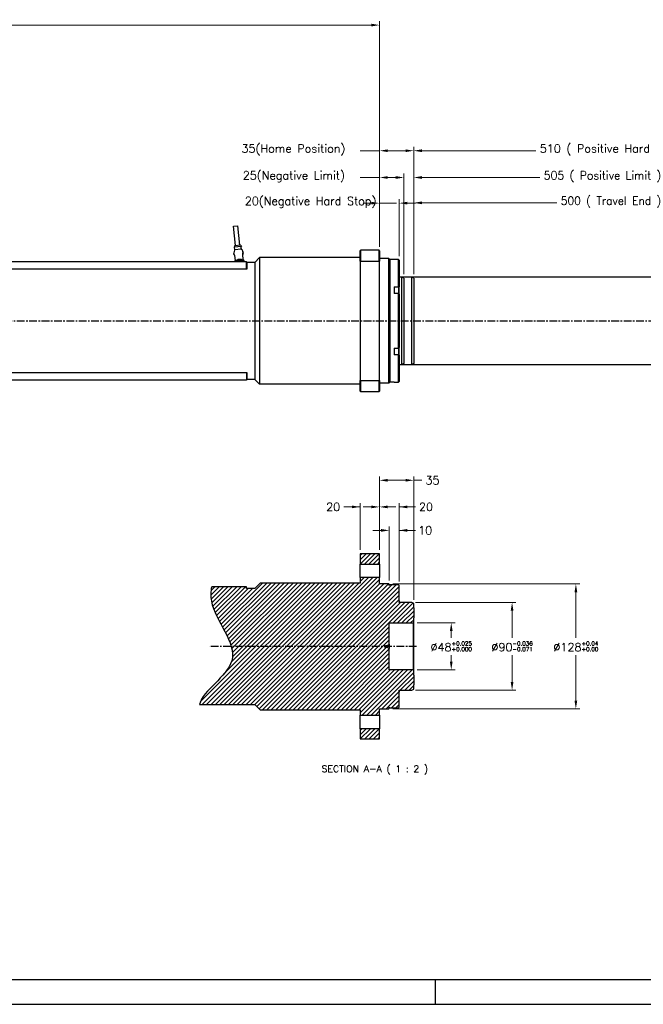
# Model space of a CAD drawing. Extents: x 0 to 2359, y -14 to 1663.
# Tile 2 of 37: x 751 to 1391, y 0 to 1010. Entities that reach past the tile are written whole.
import ezdxf

# ---------------------------------------------------------------- set-up
doc = ezdxf.new("R2010")
doc.units = 0
doc.header["$LTSCALE"] = 25.4
doc.linetypes.add('CENTER', pattern=[2, 1.25, -0.25, 0.25, -0.25])
doc.layers.get('0').update_dxf_attribs({"linetype": 'CONTINUOUS'})
doc.layers.get('Defpoints').update_dxf_attribs({"linetype": 'CONTINUOUS'})
doc.layers.add('ATA-CENTER', color=133, linetype='CENTER')
doc.layers.add('ATA-DIM', color=252, linetype='CONTINUOUS', lineweight=25)
doc.layers.add('ATA-TEXT', color=7, linetype='CONTINUOUS', lineweight=25)
doc.styles.get("Standard").update_dxf_attribs({"font": 'simplex.shx'})
doc.dimstyles.new('ata_A1', dxfattribs={"dimtxt": 4.2, "dimasz": 4.2, "dimexe": 2, "dimexo": 2, "dimgap": 2, "dimtad": 0, "dimtih": 1, "dimtoh": 1, "dimdec": 6, "dimdsep": 46, "dimtxsty": 'Standard', "dimcen": 0, "dimclrd": 252, "dimclre": 252, "dimclrt": 4, "dimadec": 6, "dimazin": 2, "dimtfac": 1, "dimtdec": 6, "dimtofl": 0, "dimtmove": 0, "dimatfit": 3, "dimfxl": 0, "dimtolj": 1, "dimtzin": 0, "dimlwd": 0, "dimlwe": 0, "dimarcsym": 0})

# ---------------------------------------------------------------- blocks, each defined once
blk = doc.blocks.new('*D14865')
at = {"layer": 'ATA-DIM', "color": 252, "lineweight": 0}
for p, q in [((1111.9, 510.4), (1103.5, 510.4)), ((1120.3, 466.3), (1120.3, 514.4)), ((1140.3, 433.8), (1140.3, 514.4)), ((1140.3, 510.4), (1157.1, 510.4)), ((1148.7, 510.4), (1157.1, 510.4))]:
    blk.add_line(p, q, dxfattribs=at)
at = {"layer": 'ATA-DIM', "color": 252}
for points in [[(1111.9, 509), (1111.9, 511.8), (1120.3, 510.4)], [(1148.7, 511.8), (1148.7, 509), (1140.3, 510.4)]]:
    blk.add_solid(points, dxfattribs=at)
at = {"layer": 'Defpoints', "color": 0}
for p in [(1120.3, 510.4), (1120.3, 462.3), (1140.3, 429.8)]:
    blk.add_point(p, dxfattribs=at)
at = {"layer": 'ATA-DIM', "color": 4, "insert": (1167.9, 510.4), "char_height": 8.4, "attachment_point": 5}
blk.add_mtext('20', dxfattribs=at)
blk = doc.blocks.new('*D14864')
at = {"layer": 'ATA-DIM', "color": 252, "lineweight": 0}
for p, q in [((1121.9, 486.3), (1113.5, 486.3)), ((1130.3, 434.8), (1130.3, 490.3)), ((1140.3, 433.8), (1140.3, 490.3)), ((1140.3, 486.3), (1157.1, 486.3)), ((1148.7, 486.3), (1157.1, 486.3))]:
    blk.add_line(p, q, dxfattribs=at)
at = {"layer": 'ATA-DIM', "color": 252}
for points in [[(1121.9, 484.9), (1121.9, 487.7), (1130.3, 486.3)], [(1148.7, 487.7), (1148.7, 484.9), (1140.3, 486.3)]]:
    blk.add_solid(points, dxfattribs=at)
at = {"layer": 'Defpoints', "color": 0}
for p in [(1130.3, 486.3), (1130.3, 430.8), (1140.3, 429.8)]:
    blk.add_point(p, dxfattribs=at)
at = {"layer": 'ATA-DIM', "color": 4, "insert": (1167.1, 486.3), "char_height": 8.4, "attachment_point": 5}
blk.add_mtext('10', dxfattribs=at)
blk = doc.blocks.new('*D14862')
at = {"layer": 'ATA-DIM', "color": 252, "lineweight": 0}
for p, q in [((1120.3, 466.3), (1120.3, 541.7)), ((1146.9, 537.7), (1128.7, 537.7)), ((1155.3, 415.1), (1155.3, 541.7)), ((1155.3, 537.7), (1163.7, 537.7))]:
    blk.add_line(p, q, dxfattribs=at)
at = {"layer": 'ATA-DIM', "color": 252}
for points in [[(1128.7, 539.1), (1128.7, 536.3), (1120.3, 537.7)], [(1146.9, 536.3), (1146.9, 539.1), (1155.3, 537.7)]]:
    blk.add_solid(points, dxfattribs=at)
at = {"layer": 'Defpoints', "color": 0}
for p in [(1120.3, 537.7), (1120.3, 462.3), (1155.3, 411.1)]:
    blk.add_point(p, dxfattribs=at)
at = {"layer": 'ATA-DIM', "color": 4, "insert": (1174.5, 537.7), "char_height": 8.4, "attachment_point": 5}
blk.add_mtext('35', dxfattribs=at)
blk = doc.blocks.new('*D14863')
at = {"layer": 'ATA-DIM', "color": 252, "lineweight": 0}
for p, q in [((1100.3, 510.4), (1083.5, 510.4)), ((1091.9, 510.4), (1083.5, 510.4)), ((1100.3, 466.3), (1100.3, 514.4)), ((1120.3, 466.3), (1120.3, 514.4)), ((1128.7, 510.4), (1137.1, 510.4))]:
    blk.add_line(p, q, dxfattribs=at)
at = {"layer": 'ATA-DIM', "color": 252}
for points in [[(1091.9, 509), (1091.9, 511.8), (1100.3, 510.4)], [(1128.7, 511.8), (1128.7, 509), (1120.3, 510.4)]]:
    blk.add_solid(points, dxfattribs=at)
at = {"layer": 'Defpoints', "color": 0}
for p in [(1120.3, 510.4), (1100.3, 462.3), (1120.3, 462.3)]:
    blk.add_point(p, dxfattribs=at)
at = {"layer": 'ATA-DIM', "color": 4, "insert": (1072.7, 510.4), "char_height": 8.4, "attachment_point": 5}
blk.add_mtext('20', dxfattribs=at)
blk = doc.blocks.new('*D14893')
at = {"layer": 'ATA-DIM', "color": 252, "lineweight": 0}
for p, q in [((1111.9, 822.1), (1103.5, 822.1)), ((1120.3, 777.3), (1120.3, 826.1)), ((1120.3, 822.1), (1137.5, 822.1)), ((1140.3, 767.6), (1140.3, 826.1)), ((1148.7, 822.1), (1157.1, 822.1))]:
    blk.add_line(p, q, dxfattribs=at)
at = {"layer": 'ATA-DIM', "color": 252}
for points in [[(1111.9, 820.7), (1111.9, 823.5), (1120.3, 822.1)], [(1148.7, 823.5), (1148.7, 820.7), (1140.3, 822.1)]]:
    blk.add_solid(points, dxfattribs=at)
at = {"layer": 'Defpoints', "color": 0}
for p in [(1140.3, 822.1), (1120.3, 773.3), (1140.3, 763.6)]:
    blk.add_point(p, dxfattribs=at)
at = {"layer": 'ATA-DIM', "color": 4, "insert": (982.1, 828.5), "char_height": 8.4, "attachment_point": 1}
blk.add_mtext('\\A1;20(Negative Hard Stop)', dxfattribs=at)
blk = doc.blocks.new('*D14892')
at = {"layer": 'ATA-DIM', "color": 252, "lineweight": 0}
for p, q in [((1120.3, 777.3), (1120.3, 852.4)), ((1145.3, 749.1), (1145.3, 852.4)), ((1120.3, 848.4), (1100.4, 848.4)), ((1128.7, 848.4), (1136.9, 848.4))]:
    blk.add_line(p, q, dxfattribs=at)
at = {"layer": 'ATA-DIM', "color": 252}
for points in [[(1128.7, 849.8), (1128.7, 847), (1120.3, 848.4)], [(1136.9, 847), (1136.9, 849.8), (1145.3, 848.4)]]:
    blk.add_solid(points, dxfattribs=at)
at = {"layer": 'Defpoints', "color": 0}
for p in [(1145.3, 848.4), (1120.3, 773.3), (1145.3, 745.1)]:
    blk.add_point(p, dxfattribs=at)
at = {"layer": 'ATA-DIM', "color": 4, "insert": (980, 854.8), "char_height": 8.4, "attachment_point": 1}
blk.add_mtext('\\A1;25(Negative Limit)', dxfattribs=at)
blk = doc.blocks.new('*D14891')
at = {"layer": 'ATA-DIM', "color": 252, "lineweight": 0}
for p, q in [((1120.3, 777.3), (1120.3, 879.9)), ((1155.3, 749.1), (1155.3, 879.9)), ((1120.3, 875.9), (1100.4, 875.9)), ((1128.7, 875.9), (1146.9, 875.9))]:
    blk.add_line(p, q, dxfattribs=at)
at = {"layer": 'ATA-DIM', "color": 252}
for points in [[(1128.7, 877.3), (1128.7, 874.5), (1120.3, 875.9)], [(1146.9, 874.5), (1146.9, 877.3), (1155.3, 875.9)]]:
    blk.add_solid(points, dxfattribs=at)
at = {"layer": 'Defpoints', "color": 0}
for p in [(1155.3, 875.9), (1120.3, 773.3), (1155.3, 745.1)]:
    blk.add_point(p, dxfattribs=at)
at = {"layer": 'ATA-DIM', "color": 4, "insert": (978.7, 882.3), "char_height": 8.4, "attachment_point": 1}
blk.add_mtext('\\A1;35(Home Position)', dxfattribs=at)
blk = doc.blocks.new('*D14896')
at = {"layer": 'ATA-DIM', "color": 252, "lineweight": 0}
for p, q in [((224.3, 927.8), (224.3, 1008.8)), ((232.7, 1004.8), (631.4, 1004.8)), ((1111.9, 1004.8), (713.2, 1004.8)), ((1120.3, 777.3), (1120.3, 1008.8))]:
    blk.add_line(p, q, dxfattribs=at)
at = {"layer": 'ATA-DIM', "color": 252}
for points in [[(232.7, 1006.2), (232.7, 1003.4), (224.3, 1004.8)], [(1111.9, 1003.4), (1111.9, 1006.2), (1120.3, 1004.8)]]:
    blk.add_solid(points, dxfattribs=at)
at = {"layer": 'Defpoints', "color": 0}
for p in [(1120.3, 1004.8), (224.3, 923.8), (1120.3, 773.3)]:
    blk.add_point(p, dxfattribs=at)
at = {"layer": 'ATA-DIM', "color": 4, "insert": (672.3, 1004.8), "char_height": 8.4, "attachment_point": 5}
blk.add_mtext('\\A1;896(T+356)', dxfattribs=at)
blk = doc.blocks.new('*D14900')
at = {"layer": 'ATA-DIM', "color": 252, "lineweight": 0}
for p, q in [((1155.3, 749.1), (1155.3, 879.9)), ((1665.3, 749.1), (1665.3, 879.9)), ((1163.7, 875.9), (1280.6, 875.9)), ((1656.9, 875.9), (1464, 875.9))]:
    blk.add_line(p, q, dxfattribs=at)
at = {"layer": 'ATA-DIM', "color": 252}
for points in [[(1163.7, 877.3), (1163.7, 874.5), (1155.3, 875.9)], [(1656.9, 874.5), (1656.9, 877.3), (1665.3, 875.9)]]:
    blk.add_solid(points, dxfattribs=at)
at = {"layer": 'Defpoints', "color": 0}
for p in [(1665.3, 875.9), (1155.3, 745.1), (1665.3, 745.1)]:
    blk.add_point(p, dxfattribs=at)
at = {"layer": 'ATA-DIM', "color": 4, "insert": (1284.6, 882.3), "char_height": 8.4, "attachment_point": 1}
blk.add_mtext('\\A1;510 ( Positive Hard Stop )', dxfattribs=at)
blk = doc.blocks.new('*D14899')
at = {"layer": 'ATA-DIM', "color": 252, "lineweight": 0}
for p, q in [((1155.3, 749.1), (1155.3, 852.4)), ((1660.3, 749.1), (1660.3, 852.4)), ((1163.7, 848.4), (1284.7, 848.4)), ((1651.9, 848.4), (1434.9, 848.4))]:
    blk.add_line(p, q, dxfattribs=at)
at = {"layer": 'ATA-DIM', "color": 252}
for points in [[(1163.7, 849.8), (1163.7, 847), (1155.3, 848.4)], [(1651.9, 847), (1651.9, 849.8), (1660.3, 848.4)]]:
    blk.add_solid(points, dxfattribs=at)
at = {"layer": 'Defpoints', "color": 0}
for p in [(1660.3, 848.4), (1155.3, 745.1), (1660.3, 745.1)]:
    blk.add_point(p, dxfattribs=at)
at = {"layer": 'ATA-DIM', "color": 4, "insert": (1288.7, 854.8), "char_height": 8.4, "attachment_point": 1}
blk.add_mtext('\\A1;505 ( Positive Limit )', dxfattribs=at)
blk = doc.blocks.new('*D14898')
at = {"layer": 'ATA-DIM', "color": 252, "lineweight": 0}
for p, q in [((1155.3, 749.1), (1155.3, 826.4)), ((1163.7, 822.4), (1302, 822.4)), ((1646.9, 822.4), (1432.6, 822.4)), ((1655.3, 749.1), (1655.3, 826.4))]:
    blk.add_line(p, q, dxfattribs=at)
at = {"layer": 'ATA-DIM', "color": 252}
for points in [[(1163.7, 823.8), (1163.7, 821), (1155.3, 822.4)], [(1646.9, 821), (1646.9, 823.8), (1655.3, 822.4)]]:
    blk.add_solid(points, dxfattribs=at)
at = {"layer": 'Defpoints', "color": 0}
for p in [(1655.3, 822.4), (1155.3, 745.1), (1655.3, 745.1)]:
    blk.add_point(p, dxfattribs=at)
at = {"layer": 'ATA-DIM', "color": 4, "insert": (1306, 828.8), "char_height": 8.4, "attachment_point": 1}
blk.add_mtext('\\A1;500 ( Travel End )', dxfattribs=at)
blk = doc.blocks.new('*D14861')
at = {"layer": 'ATA-DIM', "color": 252, "lineweight": 0}
for p, q in [((1133.8, 431.3), (1325.6, 431.3)), ((1321.6, 422.9), (1321.6, 376.2)), ((1321.6, 311.7), (1321.6, 358.4)), ((1133.8, 303.3), (1325.6, 303.3))]:
    blk.add_line(p, q, dxfattribs=at)
at = {"layer": 'ATA-DIM', "color": 252}
for points in [[(1323, 422.9), (1320.2, 422.9), (1321.6, 431.3)], [(1320.2, 311.7), (1323, 311.7), (1321.6, 303.3)]]:
    blk.add_solid(points, dxfattribs=at)
at = {"layer": 'Defpoints', "color": 0}
for p in [(1129.8, 431.3), (1129.8, 303.3), (1321.6, 303.3)]:
    blk.add_point(p, dxfattribs=at)
at = {"layer": 'ATA-DIM', "color": 4, "insert": (1321.6, 367.3), "char_height": 8.4, "attachment_point": 5}
blk.add_mtext('%%C128{\\H0.5x;\\S+0.04^ +0.00;}', dxfattribs=at)
blk = doc.blocks.new('*D14860')
at = {"layer": 'ATA-DIM', "color": 252, "lineweight": 0}
for p, q in [((1157.3, 412.3), (1260.2, 412.3)), ((1256.2, 403.9), (1256.2, 376.2)), ((1256.2, 330.7), (1256.2, 358.4)), ((1157.3, 322.3), (1260.2, 322.3))]:
    blk.add_line(p, q, dxfattribs=at)
at = {"layer": 'ATA-DIM', "color": 252}
for points in [[(1257.6, 403.9), (1254.8, 403.9), (1256.2, 412.3)], [(1254.8, 330.7), (1257.6, 330.7), (1256.2, 322.3)]]:
    blk.add_solid(points, dxfattribs=at)
at = {"layer": 'Defpoints', "color": 0}
for p in [(1153.3, 412.3), (1153.3, 322.3), (1256.2, 322.3)]:
    blk.add_point(p, dxfattribs=at)
at = {"layer": 'ATA-DIM', "color": 4, "insert": (1256.2, 367.3), "char_height": 8.4, "attachment_point": 5}
blk.add_mtext('%%C90{\\H0.5x;\\S-0.036^ -0.071;}', dxfattribs=at)
blk = doc.blocks.new('*D14859')
at = {"layer": 'ATA-DIM', "color": 252, "lineweight": 0}
for p, q in [((1158.8, 391.3), (1197.8, 391.3)), ((1193.8, 382.9), (1193.8, 376.2)), ((1193.8, 351.7), (1193.8, 358.4)), ((1158.8, 343.3), (1197.8, 343.3))]:
    blk.add_line(p, q, dxfattribs=at)
at = {"layer": 'ATA-DIM', "color": 252}
for points in [[(1195.2, 382.9), (1192.4, 382.9), (1193.8, 391.3)], [(1192.4, 351.7), (1195.2, 351.7), (1193.8, 343.3)]]:
    blk.add_solid(points, dxfattribs=at)
at = {"layer": 'Defpoints', "color": 0}
for p in [(1154.8, 391.3), (1154.8, 343.3), (1193.8, 343.3)]:
    blk.add_point(p, dxfattribs=at)
at = {"layer": 'ATA-DIM', "color": 4, "insert": (1193.8, 367.3), "char_height": 8.4, "attachment_point": 5}
blk.add_mtext('%%C48{\\H0.5x;\\S+0.025^ +0.000;}', dxfattribs=at)
blk = doc.blocks.new('ata-Border-A1-002')
blk.add_line((834, 9), (7, 9))
at = {"color": 253, "ltscale": 0.5}
for p, q in [((420.5, 9), (420.5, 0)), ((0, 0), (841, 0))]:
    blk.add_line(p, q, dxfattribs=at)

msp = doc.modelspace()

# ---------------------------------------------------------------- hatches: boundary and pattern name
h = msp.add_hatch()
h.set_pattern_fill('ANSI31', color=8)
h.set_pattern_definition([(45, (-13974.2038, -22732.0013), (-2.24506403, 2.24506403), [])])
h.paths.add_polyline_path([(1155.2953176, 396.7413504), (1155.2953176, 406.8473504), (1155.2953176, 411.1396499), (1153.2953176, 412.2943504), (1140.2953176, 412.2943504), (1140.2953176, 412.4943504), (1140.2953176, 413.2947294), (1140.2953176, 414.0443504), (1140.2953176, 429.7943504), (1139.7953176, 430.2943504), (1130.7953176, 430.2943504), (1130.2953176, 429.7943504), (1130.2953176, 430.7943504), (1129.7953176, 431.2943504), (1120.2953176, 431.2943504), (1120.2953176, 437.7943504), (1100.2953176, 437.7943504), (1100.2953176, 432.2943504), (997.7953176, 432.2943504), (992.2953176, 426.7943504), (983.815349, 426.7943504), (983.815349, 428.4192504), (948.1115056, 428.4192504), (947.9146037, 427.4492668), (947.741572, 426.4772305), (947.5928567, 425.503103), (947.4689042, 424.526846), (947.3701608, 423.548421), (947.297073, 422.5677898), (947.250087, 421.5849139), (947.2296491, 420.5997549), (947.2362058, 419.6122745), (947.2702033, 418.6224342), (947.3320881, 417.6301957), (947.4223064, 416.6355206), (947.5413046, 415.6383705), (947.689529, 414.6387071), (947.8674249, 413.636492), (948.0750084, 412.6317278), (948.3112152, 411.6245196), (948.5748137, 410.6149888), (948.8645724, 409.6032564), (949.1792597, 408.5894435), (949.517644, 407.5736714), (950.2605772, 405.536734), (950.6626629, 404.515811), (951.5219148, 402.4696622), (952.4463966, 400.418584), (953.4262556, 398.3635457), (954.4516392, 396.3055165), (955.5126947, 394.2454656), (956.5995694, 392.1843623), (961.0082068, 383.9488094), (962.0763874, 381.8969823), (963.1112712, 379.8499183), (964.1030054, 377.8085865), (965.0417374, 375.773956), (965.9176145, 373.7469963), (966.7207841, 371.7286764), (967.4413935, 369.7199657), (967.7676591, 368.7195166), (968.0695899, 367.7218333), (968.1883489, 367.2943504), (1125.694457, 367.2943504), (1126.2953176, 368.2943504), (1128.1302541, 368.2943504), (1130.2953176, 369.5443504), (1130.2953176, 391.2943504), (1154.7953176, 391.2943504), (1155.2953176, 391.7943504)])
h.paths.add_polyline_path([(1155.2953176, 327.7413504), (1155.2953176, 337.8473504), (1155.2953176, 342.7943504), (1154.7953176, 343.2943504), (1130.2953176, 343.2943504), (1130.2953176, 365.0443504), (1128.1302541, 366.2943504), (1126.2953176, 366.2943504), (1125.694457, 367.2943504), (968.1883489, 367.2943504), (968.3459543, 366.7270369), (968.5955207, 365.7352485), (968.8170575, 364.7465894), (969.0093332, 363.7611806), (969.1711162, 362.7791433), (969.3011748, 361.8005987), (969.3982776, 360.8256679), (969.4611928, 359.8544721), (969.4886889, 358.8871324), (969.4795344, 357.92377), (969.4324977, 356.9645061), (969.3463471, 356.0094618), (969.2198511, 355.0587581), (969.0517781, 354.1125164), (968.8408965, 353.1708578), (968.5859761, 352.2339033), (968.2865233, 351.3017204), (967.9440131, 350.3742335), (967.5602451, 349.4513433), (967.1370191, 348.5329508), (966.6761351, 347.6189565), (966.1793927, 346.7092613), (965.6485919, 345.803766), (965.0855323, 344.9023714), (964.4920139, 344.0049782), (963.8698364, 343.1114871), (963.2207995, 342.221799), (962.5467032, 341.3358146), (961.1305314, 339.5745601), (959.6357194, 337.8269297), (958.0766655, 336.0921297), (956.4677683, 334.3693662), (954.8234262, 332.6578453), (948.1795776, 325.9083121), (946.5739877, 324.2410972), (945.0193435, 322.580362), (943.5300434, 320.9253127), (942.1204861, 319.2751554), (941.4501104, 318.4516632), (940.8050698, 317.6290964), (940.1871641, 316.8073556), (939.5981931, 315.9863417), (939.0399566, 315.1659555), (938.5142544, 314.3460976), (938.0228862, 313.526669), (937.567652, 312.7075703), (937.1503516, 311.8887023), (936.7727846, 311.0699658), (936.436751, 310.2512617), (936.1440505, 309.4324905), (935.8964829, 308.6135532), (935.6958481, 307.7943504), (992.2953176, 307.7943504), (997.7953176, 302.2943504), (1100.2953176, 302.2943504), (1100.2953176, 296.7943504), (1120.2953176, 296.7943504), (1120.2953176, 303.2943504), (1129.7953176, 303.2943504), (1130.2953176, 303.7943504), (1130.2953176, 304.7943504), (1130.7953176, 304.2943504), (1139.7953176, 304.2943504), (1140.2953176, 304.7943504), (1140.2953176, 320.5443504), (1140.2953176, 321.2939714), (1140.2953176, 322.0943504), (1140.2953176, 322.2943504), (1153.2953176, 322.2943504), (1155.2953176, 323.4490509)])
h.paths.add_polyline_path([(1120.2953176, 272.2943504), (1120.2953176, 282.7943504), (1100.2953176, 282.7943504), (1100.2953176, 272.2943504)])
h.paths.add_polyline_path([(1120.2953176, 451.7943504), (1120.2953176, 462.2943504), (1100.2953176, 462.2943504), (1100.2953176, 451.7943504)])
h.paths.add_polyline_path([(1168.9522748, 374.2943504), (1218.6802748, 374.2943504), (1218.6802748, 360.2943504), (1168.9522748, 360.2943504)], flags=9)
h.paths.add_polyline_path([(1295.3899509, 374.2943504), (1347.7219509, 374.2943504), (1347.7219509, 360.2943504), (1295.3899509, 360.2943504)], flags=9)
h.paths.add_polyline_path([(1231.4481763, 374.2943504), (1280.9241763, 374.2943504), (1280.9241763, 360.2943504), (1231.4481763, 360.2943504)], flags=9)
h.paths.add_polyline_path([(1165.5953176, 544.0078343), (1183.4033176, 544.0078343), (1183.4033176, 531.4078343), (1165.5953176, 531.4078343)], flags=9)
h.paths.add_polyline_path([(1158.9953176, 516.7260528), (1176.8033176, 516.7260528), (1176.8033176, 504.1260528), (1158.9953176, 504.1260528)], flags=9)
h.paths.add_polyline_path([(1158.9953176, 492.5943524), (1175.2073176, 492.5943524), (1175.2073176, 479.9943524), (1158.9953176, 479.9943524)], flags=9)
h.paths.add_polyline_path([(1168.9522748, 374.2943504), (1218.6802748, 374.2943504), (1218.6802748, 360.2943504), (1168.9522748, 360.2943504)], flags=9)
h.paths.add_polyline_path([(1295.3899509, 374.2943504), (1347.7219509, 374.2943504), (1347.7219509, 360.2943504), (1295.3899509, 360.2943504)], flags=9)
h.paths.add_polyline_path([(1231.4481763, 374.2943504), (1280.9241763, 374.2943504), (1280.9241763, 360.2943504), (1231.4481763, 360.2943504)], flags=9)

# ---------------------------------------------------------------- linework, layer by layer
for p, q in [((970.3638883, 798.3893897), (974.838449, 798.8672042)), ((972.487508, 778.5024533), (970.3638883, 798.3893897)), ((976.9620687, 778.9802678), (974.838449, 798.8672042)), ((971.3937265, 778.3856543), (971.0558246, 776.8410435)), ((978.0558502, 779.0970669), (971.3937265, 778.3856543)), ((978.0558502, 779.0970669), (978.7122951, 777.6586371)), ((970.8842167, 769.9719961), (970.8489236, 770.302503)), ((971.471989, 773.9311361), (970.8982937, 771.2484037)), ((978.7122951, 777.6586371), (971.0558246, 776.8410435)), ((971.5478409, 768.4663345), (972.0915292, 763.3748891)), ((971.8290686, 774.3088323), (971.552998, 776.894134)), ((978.7164024, 774.8431568), (971.6463309, 774.0881816)), ((978.4911923, 775.0202449), (978.2151217, 777.6055466)), ((978.919975, 774.7264668), (980.0472238, 772.2253691)), ((980.5434771, 764.2774274), (979.9997889, 769.3688729)), ((980.3305115, 770.9807155), (980.2952184, 771.3112223)), ((1100.2953176, 773.3015976), (1100.7953176, 773.8015976)), ((1100.2953176, 762.5082149), (1100.2953176, 773.3015976)), ((1119.7953176, 773.8015976), (1100.7953176, 773.8015976)), ((1100.7953176, 773.8015976), (1100.7953176, 762.6917434)), ((1119.7953176, 762.6917434), (1119.7953176, 773.8015976)), ((1120.2953176, 773.3015976), (1119.7953176, 773.8015976)), ((1120.2953176, 773.3015976), (1120.2953176, 762.5082149)), ((413.7953176, 762.3015976), (983.7953176, 762.3015976)), ((972.7953176, 763.3015976), (972.7953176, 762.9015976)), ((972.8953176, 762.9015976), (972.7953176, 762.9015976)), ((972.7953176, 762.9015976), (972.7953176, 762.3015976)), ((973.4953176, 763.4015976), (972.8953176, 763.4015976)), ((972.8953176, 762.9015976), (972.9953176, 762.9015976)), ((972.9853176, 762.5398916), (972.9953176, 762.5398916)), ((972.9853176, 762.4864879), (972.9853176, 762.5398916)), ((972.9853176, 762.4864879), (972.9953176, 762.4864879)), ((972.9853176, 762.4213539), (972.9853176, 762.4864879)), ((972.9853176, 762.4213539), (972.9953176, 762.4213539)), ((972.9853176, 762.4015976), (972.9853176, 762.4213539)), ((972.9853176, 762.4015976), (972.9853176, 762.3015976)), ((972.9953176, 762.4015976), (972.9853176, 762.4015976)), ((972.9953176, 762.3015976), (972.9953176, 762.9015976)), ((973.0053176, 762.3015976), (973.0053176, 762.8915976)), ((980.0953176, 763.4015976), (973.4953176, 763.4015976)), ((973.5053176, 763.3915976), (980.0853176, 763.3915976)), ((980.6953176, 763.4015976), (980.0953176, 763.4015976)), ((980.5853176, 762.8915976), (980.5853176, 762.3015976)), ((980.5953176, 762.9015976), (980.5953176, 762.3015976)), ((980.6953176, 762.9015976), (980.5953176, 762.9015976)), ((980.6953176, 762.9015976), (980.7953176, 762.9015976)), ((980.7953176, 762.9015976), (980.7953176, 763.3015976)), ((980.7953176, 762.3015976), (980.7953176, 762.9015976)), ((981.2573081, 762.3015976), (981.206887, 762.7737729)), ((983.7953176, 754.3015976), (983.7953176, 762.3015976)), ((983.7953176, 760.8015976), (984.2953176, 761.3015976)), ((984.2953176, 761.3015976), (984.2953176, 754.3015976)), ((992.2953176, 761.3015976), (984.2953176, 761.3015976)), ((992.2953176, 761.3015976), (997.2953176, 766.3015976)), ((992.2953176, 761.3015976), (992.2953176, 641.3015976)), ((997.2953176, 766.3015976), (997.2953176, 636.3015976)), ((1100.2953176, 766.3015976), (997.2953176, 766.3015976)), ((1100.2953176, 762.5082149), (1100.2953176, 640.0949803)), ((1100.7953176, 639.9114518), (1100.7953176, 762.6917434)), ((1100.7953176, 762.6917434), (1119.7953176, 762.6917434)), ((1119.7953176, 762.6917434), (1119.7953176, 639.9114518)), ((1129.7953176, 765.3015976), (1120.2953176, 765.3015976)), ((1120.2953176, 640.0949803), (1120.2953176, 762.5082149)), ((1129.7953176, 637.3015976), (1129.7953176, 765.3015976)), ((1130.2953176, 764.8015976), (1129.7953176, 765.3015976)), ((1130.2953176, 764.8015976), (1130.2953176, 637.8015976)), ((1130.2953176, 763.8015976), (1130.7953176, 764.3015976)), ((1130.7953176, 764.3015976), (1130.7953176, 638.3015976)), ((1135.2953176, 764.3015976), (1130.7953176, 764.3015976)), ((1135.2953176, 764.3015976), (1135.2953176, 764.1744852)), ((1139.7953176, 764.1744852), (1135.2953176, 764.1744852)), ((1139.7953176, 736.202143), (1139.7953176, 764.1744852)), ((1140.2953176, 763.6393871), (1140.2953176, 736.3676066)), ((983.7953176, 754.3015976), (413.7953176, 754.3015976)), ((984.2953176, 754.3015976), (983.7953176, 754.3015976)), ((1153.2953176, 746.3015976), (1140.2953176, 746.3015976)), ((1153.2953176, 656.3015976), (1153.2953176, 746.3015976)), ((1155.2953176, 745.146897), (1153.2953176, 746.3015976)), ((1155.2953176, 745.146897), (1155.2953176, 657.4562981)), ((1135.2953176, 736.202143), (1139.7953176, 736.202143)), ((1135.2953176, 736.202143), (1135.2953176, 729.2739398)), ((1139.7953176, 729.2739398), (1135.2953176, 729.2739398)), ((1139.7953176, 736.202143), (1139.7953176, 734.0156992)), ((1139.7953176, 734.0156992), (1139.7953176, 729.2739398)), ((1139.7953176, 673.3292554), (1139.7953176, 729.2739398)), ((1140.2953176, 734.4487119), (1140.2953176, 736.3676066)), ((1140.2953176, 728.573378), (1140.2953176, 734.4487119)), ((1140.2953176, 728.573378), (1140.2953176, 674.0298171)), ((1135.2953176, 673.3292554), (1139.7953176, 673.3292554)), ((1135.2953176, 673.3292554), (1135.2953176, 666.4010521)), ((1139.7953176, 673.3292554), (1139.7953176, 668.587496)), ((1139.7953176, 668.587496), (1139.7953176, 666.4010521)), ((1140.2953176, 668.1544832), (1140.2953176, 674.0298171)), ((1140.2953176, 666.2355885), (1140.2953176, 668.1544832)), ((1139.7953176, 666.4010521), (1135.2953176, 666.4010521)), ((1139.7953176, 638.4287099), (1139.7953176, 666.4010521)), ((1140.2953176, 666.2355885), (1140.2953176, 638.9638081)), ((1155.2953176, 657.4562981), (1153.2953176, 656.3015976)), ((413.7953176, 648.3015976), (983.7953176, 648.3015976)), ((983.7953176, 648.3015976), (983.7953176, 640.3015976)), ((983.7953176, 648.3015976), (984.2953176, 648.3015976)), ((984.2953176, 648.3015976), (984.2953176, 641.3015976)), ((1153.2953176, 656.3015976), (1140.2953176, 656.3015976)), ((983.7953176, 640.3015976), (413.7953176, 640.3015976)), ((983.7953176, 641.8015976), (984.2953176, 641.3015976)), ((992.2953176, 641.3015976), (984.2953176, 641.3015976)), ((992.2953176, 641.3015976), (997.2953176, 636.3015976)), ((1100.2953176, 629.3015976), (1100.2953176, 640.0949803)), ((1119.7953176, 639.9114518), (1100.7953176, 639.9114518)), ((1100.7953176, 639.9114518), (1100.7953176, 628.8015976)), ((1119.7953176, 628.8015976), (1119.7953176, 639.9114518)), ((1120.2953176, 640.0949803), (1120.2953176, 629.3015976)), ((1129.7953176, 637.3015976), (1120.2953176, 637.3015976)), ((1130.2953176, 637.8015976), (1129.7953176, 637.3015976)), ((1130.2953176, 638.8015976), (1130.7953176, 638.3015976)), ((1135.2953176, 638.3015976), (1130.7953176, 638.3015976)), ((1135.2953176, 638.4287099), (1139.7953176, 638.4287099)), ((1135.2953176, 638.4287099), (1135.2953176, 638.3015976)), ((1100.2953176, 636.3015976), (997.2953176, 636.3015976)), ((1100.2953176, 629.3015976), (1100.7953176, 628.8015976)), ((1100.7953176, 628.8015976), (1119.7953176, 628.8015976)), ((1119.7953176, 628.8015976), (1120.2953176, 629.3015976)), ((1100.2953176, 462.2943504), (1100.2953176, 451.7943504)), ((1120.2953176, 462.2943504), (1100.2953176, 462.2943504)), ((1120.2953176, 451.7943504), (1120.2953176, 462.2943504)), ((1100.2953176, 437.7943504), (1100.2953176, 451.7943504)), ((1100.2953176, 451.7943504), (1120.2953176, 451.7943504)), ((1120.2953176, 451.7943504), (1120.2953176, 437.7943504)), ((1100.2953176, 437.7943504), (1100.2953176, 432.2943504)), ((1120.2953176, 437.7943504), (1100.2953176, 437.7943504)), ((1120.2953176, 431.2943504), (1120.2953176, 437.7943504)), ((983.815349, 428.4192504), (948.1115056, 428.4192504)), ((983.815349, 426.7943504), (983.815349, 428.4192504)), ((992.2953176, 426.7943504), (983.815349, 426.7943504)), ((997.7953176, 432.2943504), (992.2953176, 426.7943504)), ((1100.2953176, 432.2943504), (997.7953176, 432.2943504)), ((1129.7953176, 431.2943504), (1120.2953176, 431.2943504)), ((1130.2953176, 430.7943504), (1129.7953176, 431.2943504)), ((1130.2953176, 429.7943504), (1130.2953176, 430.7943504)), ((1130.7953176, 430.2943504), (1130.2953176, 429.7943504)), ((1139.7953176, 430.2943504), (1130.7953176, 430.2943504)), ((1140.2953176, 429.7943504), (1139.7953176, 430.2943504)), ((1140.2953176, 414.0443504), (1140.2953176, 429.7943504)), ((1140.2953176, 414.0443504), (1140.2953176, 413.2947294)), ((1140.2953176, 412.4943504), (1140.2953176, 413.2947294)), ((1140.2953176, 412.2943504), (1140.2953176, 412.4943504)), ((1153.2953176, 412.2943504), (1140.2953176, 412.2943504)), ((1155.2953176, 411.1396499), (1153.2953176, 412.2943504)), ((1155.2953176, 406.8473504), (1155.2953176, 411.1396499)), ((1155.2953176, 406.8473504), (1155.2953176, 396.7413504)), ((1155.2953176, 391.7943504), (1155.2953176, 396.7413504)), ((1130.2953176, 391.2943504), (1154.7953176, 391.2943504)), ((1130.2953176, 369.5443504), (1130.2953176, 391.2943504)), ((1154.7953176, 391.2943504), (1155.2953176, 391.7943504)), ((1154.7953176, 391.2943504), (1154.7953176, 343.2943504)), ((1155.2953176, 342.7943504), (1155.2953176, 391.7943504)), ((1125.694457, 367.2943504), (1126.2953176, 368.2943504)), ((1126.2953176, 366.2943504), (1125.694457, 367.2943504)), ((1126.2953176, 366.2943504), (1126.2953176, 368.2943504)), ((1126.2953176, 368.2943504), (1128.1302541, 368.2943504)), ((1128.1302541, 366.2943504), (1126.2953176, 366.2943504)), ((1128.1302541, 368.2943504), (1130.2953176, 369.5443504)), ((1128.1302541, 366.2943504), (1128.1302541, 368.2943504)), ((1130.2953176, 365.0443504), (1128.1302541, 366.2943504)), ((1130.2953176, 369.5443504), (1130.2953176, 365.0443504)), ((1130.2953176, 343.2943504), (1130.2953176, 365.0443504)), ((1154.7953176, 343.2943504), (1130.2953176, 343.2943504)), ((1155.2953176, 342.7943504), (1154.7953176, 343.2943504)), ((1155.2953176, 337.8473504), (1155.2953176, 342.7943504)), ((1155.2953176, 337.8473504), (1155.2953176, 327.7413504)), ((1153.2953176, 322.2943504), (1155.2953176, 323.4490509)), ((1155.2953176, 323.4490509), (1155.2953176, 327.7413504)), ((1140.2953176, 322.0943504), (1140.2953176, 322.2943504)), ((1140.2953176, 322.2943504), (1153.2953176, 322.2943504)), ((1140.2953176, 321.2939714), (1140.2953176, 322.0943504)), ((1140.2953176, 321.2939714), (1140.2953176, 320.5443504)), ((1140.2953176, 304.7943504), (1140.2953176, 320.5443504)), ((935.6958481, 307.7943504), (992.2953176, 307.7943504)), ((992.2953176, 307.7943504), (997.7953176, 302.2943504)), ((1120.2953176, 303.2943504), (1129.7953176, 303.2943504)), ((1120.2953176, 296.7943504), (1120.2953176, 303.2943504)), ((1129.7953176, 303.2943504), (1130.2953176, 303.7943504)), ((1130.2953176, 304.7943504), (1130.7953176, 304.2943504)), ((1130.2953176, 303.7943504), (1130.2953176, 304.7943504)), ((1130.7953176, 304.2943504), (1139.7953176, 304.2943504)), ((1139.7953176, 304.2943504), (1140.2953176, 304.7943504)), ((997.7953176, 302.2943504), (1100.2953176, 302.2943504)), ((1100.2953176, 302.2943504), (1100.2953176, 296.7943504)), ((1100.2953176, 282.7943504), (1100.2953176, 296.7943504)), ((1100.2953176, 296.7943504), (1120.2953176, 296.7943504)), ((1120.2953176, 296.7943504), (1120.2953176, 282.7943504)), ((1100.2953176, 282.7943504), (1100.2953176, 272.2943504)), ((1120.2953176, 282.7943504), (1100.2953176, 282.7943504)), ((1120.2953176, 272.2943504), (1120.2953176, 282.7943504)), ((1100.2953176, 272.2943504), (1120.2953176, 272.2943504))]:
    msp.add_line(p, q)
at = {"color": 251}
for p, q in [((1143.2953176, 656.3015976), (1143.2953176, 746.3015976)), ((1145.2953176, 745.146897), (1143.2953176, 746.3015976)), ((1145.2953176, 745.146897), (1145.2953176, 657.4562981)), ((1145.2953176, 657.4562981), (1143.2953176, 656.3015976))]:
    msp.add_line(p, q, dxfattribs=at)
for centre, radius, start, end in [((973.8319641, 770.6210459), 3, 167.9292559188, 186.0952124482), ((971.667567, 773.8893123), 0.2, 96.0952124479, 167.92925592), ((971.6301992, 774.2875961), 0.2, 276.0952124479, 6.0952124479), ((978.6900616, 775.0414811), 0.2, 186.0952124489, 276.0952124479), ((978.7376386, 774.6442875), 0.2, 24.2611689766, 96.0952124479), ((977.312178, 770.9926794), 3, 6.0952124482, 24.2611689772), ((976.7953176, 759.3515976), 5, 143.1301023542, 143.842991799), ((972.8953176, 763.3015976), 0.1, 90, 180), ((973.4953176, 762.9015976), 0.5, 90, 180), ((973.5053176, 762.8915976), 0.5, 90, 180), ((976.7953176, 759.3515976), 5, 54.0959314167, 125.9040685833), ((976.7953176, 759.3515976), 4.7, 59.5082382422, 120.4917617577), ((976.7953176, 759.3515976), 4.1, 81.0427839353, 98.9572160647), ((980.0853176, 762.8915976), 0.5, 0, 90), ((980.0953176, 762.9015976), 0.5, 0, 90), ((980.6953176, 763.3015976), 0.1, 0, 90), ((976.7953176, 759.3515976), 5, 36.157008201, 36.8698976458)]:
    msp.add_arc(centre, radius, start, end)
for points in [[(970.8833703, 769.9719065), (970.8833547, 769.9718603), (970.8833508, 769.971801), (970.8833585, 769.9717288)], [(971.1647242, 769.5499738), (971.212119, 769.4767303), (971.2639606, 769.3891614), (971.3141623, 769.2850533)], [(971.3568971, 769.1897109), (971.3328419, 769.2452046), (971.308396, 769.2971001), (971.284236, 769.34489)], [(971.3568971, 769.1897109), (971.3327314, 769.2454595), (971.3084365, 769.2970112), (971.2843738, 769.3446241)], [(971.5317232, 768.5866734), (971.538119, 768.5468251), (971.5435354, 768.5066537), (971.5478409, 768.4663345)], [(980.0208877, 770.0478195), (979.9933811, 769.8797652), (979.979601, 769.6861266), (979.9901322, 769.4899017)], [(980.1703826, 770.5818231), (980.22078, 770.7051809), (980.2667921, 770.7837984), (980.2897119, 770.8257492)], [(980.3313577, 770.9808066), (980.3313827, 770.9807647), (980.3313991, 770.9807076), (980.3314067, 770.9806354)], [(980.559383, 764.1580529), (980.5530913, 764.197574), (980.5477492, 764.237421), (980.5434771, 764.2774274)], [(980.9406771, 763.1729573), (980.8779524, 763.2677558), (980.8056827, 763.3882917), (980.7397069, 763.5391262)], [(981.2065047, 762.7737321), (981.2065232, 762.77378), (981.2065222, 762.7738513), (981.2065017, 762.7739458)], [(1100.2953176, 762.5082149), (1100.4619681, 762.5694768), (1100.6286356, 762.630653), (1100.7953176, 762.6917434)], [(1119.7953176, 762.6917434), (1119.9619996, 762.630653), (1120.1286671, 762.5694768), (1120.2953176, 762.5082149)], [(1139.7953176, 764.1744852), (1139.9622414, 763.9966042), (1140.1289125, 763.8182375), (1140.2953176, 763.6393871)], [(1139.7953176, 736.202143), (1139.9622414, 736.2577627), (1140.1289125, 736.3129208), (1140.2953176, 736.3676066)], [(1140.2953176, 728.573378), (1140.1289125, 728.8069142), (1139.9622414, 729.040439), (1139.7953176, 729.2739398)], [(1139.7953176, 673.3292554), (1139.9622414, 673.5627561), (1140.1289125, 673.7962809), (1140.2953176, 674.0298171)], [(1140.2953176, 666.2355885), (1140.1289125, 666.2902743), (1139.9622414, 666.3454324), (1139.7953176, 666.4010521)], [(1100.2953176, 640.0949803), (1100.4619681, 640.0337183), (1100.6286356, 639.9725421), (1100.7953176, 639.9114518)], [(1120.2953176, 640.0949803), (1120.1286671, 640.0337183), (1119.9619996, 639.9725421), (1119.7953176, 639.9114518)], [(1139.7953176, 638.4287099), (1139.9622414, 638.6065909), (1140.1289125, 638.7849577), (1140.2953176, 638.9638081)]]:
    msp.add_open_spline(points, degree=3)
for points, knots in [([(970.9568192, 769.8291395), (970.9466828, 769.8408659), (970.9380164, 769.851216), (970.9259904, 769.8668477), (970.9222337, 769.871705), (970.9130469, 769.8858242), (970.9088027, 769.8924085), (970.8996474, 769.9110305), (970.8955288, 769.9205464), (970.8880696, 769.9435127), (970.8848935, 769.9574942), (970.8833585, 769.9717288)], [0, 0, 0, 0, 0.022971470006, 0.022971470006, 0.034367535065, 0.034367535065, 0.040556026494, 0.040556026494, 0.044492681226, 0.044492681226, 0.048992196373, 0.048992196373, 0.048992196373, 0.048992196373]), ([(970.9568192, 769.8291395), (970.9554936, 769.8306731), (970.9225036, 769.8690295), (970.927082, 769.8704907), (970.9601613, 769.8316892)], [0.42248596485, 0.42248596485, 0.42248596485, 0.42248596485, 0.42857142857, 0.58042167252, 0.58042167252, 0.58042167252, 0.58042167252]), ([(971.1647242, 769.5499738), (971.0942333, 769.6589096), (971.0337456, 769.7396196), (970.9805393, 769.8072908), (970.968739, 769.8216277), (970.9601613, 769.8316892)], [0, 0, 0, 0, 0.070625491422, 0.070625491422, 0.096970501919, 0.096970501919, 0.096970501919, 0.096970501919]), ([(971.5317232, 768.5866734), (971.513603, 768.6995701), (971.4874079, 768.8104736), (971.4249849, 769.0206111), (971.3875716, 769.1214094), (971.3374975, 769.2355786), (971.3258502, 769.260815), (971.3141623, 769.2850533)], [0, 0, 0, 0, 0.034494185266, 0.034494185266, 0.070853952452, 0.070853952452, 0.081689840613, 0.081689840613, 0.081689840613, 0.081689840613]), ([(979.9893409, 769.773676), (979.9830112, 769.6590138), (979.9846422, 769.5360537), (979.9966719, 769.3994151), (979.9981592, 769.3841346), (979.9997889, 769.3688729)], [0, 0, 0, 0, 0.036577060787, 0.036577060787, 0.041181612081, 0.041181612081, 0.041181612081, 0.041181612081]), ([(980.0208977, 770.0478765), (980.0097022, 769.9794858), (980.0007327, 769.9064686), (979.9862853, 769.7226536), (979.9838801, 769.606396), (979.9901322, 769.4899017)], [0.021823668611, 0.021823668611, 0.021823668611, 0.021823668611, 0.046355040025, 0.046355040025, 0.081549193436, 0.081549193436, 0.081549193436, 0.081549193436]), ([(979.9893409, 769.773676), (979.9923544, 769.8282649), (980.0026131, 769.9424605), (980.0214608, 770.0541663), (980.0328125, 770.1119055), (980.0336779, 770.116258)], [0.075641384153, 0.075641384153, 0.075641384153, 0.075641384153, 0.107142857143, 0.142857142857, 0.145784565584, 0.145784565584, 0.145784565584, 0.145784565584]), ([(980.1703826, 770.5818231), (980.1506752, 770.5335854), (980.1298554, 770.4774152), (980.0826358, 770.3288433), (980.0560776, 770.2289181), (980.0336779, 770.116258)], [0, 0, 0, 0, 0.032685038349, 0.032685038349, 0.075239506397, 0.075239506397, 0.075239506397, 0.075239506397]), ([(980.236816, 770.7273829), (980.2253263, 770.7023488), (980.2125316, 770.6735084), (980.1821662, 770.6021276), (980.1639601, 770.5579373), (980.145444, 770.5089769)], [0.044628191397, 0.044628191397, 0.044628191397, 0.044628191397, 0.068505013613, 0.068505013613, 0.09699652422, 0.09699652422, 0.09699652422, 0.09699652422]), ([(980.2363827, 770.7265288), (980.2202994, 770.6914482), (980.1914386, 770.6255148), (980.1577922, 770.541628), (980.145444, 770.5089769)], [0.65581319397, 0.65581319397, 0.65581319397, 0.65581319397, 0.714285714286, 0.747278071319, 0.747278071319, 0.747278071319, 0.747278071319]), ([(980.3314067, 770.9806354), (980.3323479, 770.9717347), (980.3326594, 770.9628475), (980.3322168, 770.9465522), (980.3315531, 770.9390173), (980.3291488, 770.9214808), (980.3270175, 770.9122514), (980.3235562, 770.8996166), (980.3221093, 770.8951838), (980.3189499, 770.8860641), (980.3173932, 770.8821488), (980.3128151, 770.8710201), (980.3103155, 770.8657355), (980.3024509, 770.8494752), (980.2965181, 770.8382069), (980.2897119, 770.8257492)], [0, 0, 0, 0, 0.002812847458, 0.002812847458, 0.005364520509, 0.005364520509, 0.009288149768, 0.009288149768, 0.012472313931, 0.012472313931, 0.017212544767, 0.017212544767, 0.027993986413, 0.027993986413, 0.04903223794, 0.04903223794, 0.04903223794, 0.04903223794]), ([(971.9723765, 762.3015976), (971.9753529, 762.3105593), (971.9783273, 762.3196939), (972.0082158, 762.4134309), (972.035014, 762.5139475), (972.0575839, 762.6274028)], [0.028080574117, 0.028080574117, 0.028080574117, 0.028080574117, 0.032805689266, 0.032805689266, 0.075664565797, 0.075664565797, 0.075664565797, 0.075664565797]), ([(972.1018178, 762.9735943), (972.0988483, 762.9179647), (972.0941001, 762.8634359), (972.0877283, 762.8105262), (972.0806426, 762.7516881), (972.0716427, 762.6948052), (972.0614188, 762.6411854), (972.060524, 762.6364928), (972.0596226, 762.6318249), (972.0587148, 762.6271815)], [0.075027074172, 0.075027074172, 0.075027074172, 0.075027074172, 0.107142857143, 0.107142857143, 0.107142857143, 0.142857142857, 0.142857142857, 0.142857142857, 0.145982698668, 0.145982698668, 0.145982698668, 0.145982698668]), ([(972.0745521, 762.7204281), (972.0845667, 762.7861336), (972.0925028, 762.8558296), (972.1052171, 763.0315027), (972.1071252, 763.1422921), (972.1012015, 763.253354)], [0.020990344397, 0.020990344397, 0.020990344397, 0.020990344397, 0.044178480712, 0.044178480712, 0.077732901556, 0.077732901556, 0.077732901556, 0.077732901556]), ([(972.1021535, 762.973552), (972.1083327, 763.0883264), (972.1065308, 763.211334), (972.0944117, 763.3467463), (972.0930309, 763.3608255), (972.0915292, 763.3748891)], [0, 0, 0, 0, 0.036569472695, 0.036569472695, 0.040812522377, 0.040812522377, 0.040812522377, 0.040812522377]), ([(980.5434771, 764.2774274), (980.5710011, 764.0196751), (980.6689841, 763.6857158), (980.7852004, 763.4406503), (980.8140413, 763.3851976)], [0, 0, 0, 0, 0.14285714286, 0.18990323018, 0.18990323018, 0.18990323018, 0.18990323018]), ([(980.5434771, 764.2774274), (980.5547917, 764.1714704), (980.5741929, 764.0654045), (980.6241783, 763.8594695), (980.6558814, 763.7580049), (980.7290138, 763.5605519), (980.7719962, 763.4660358), (980.8140668, 763.3851494)], [0, 0, 0, 0, 0.03196783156, 0.03196783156, 0.06597153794, 0.06597153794, 0.10501495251, 0.10501495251, 0.10501495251, 0.10501495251]), ([(980.559383, 764.1580529), (980.5773778, 764.045019), (980.60338, 763.9339393), (980.6650328, 763.7253568), (980.7016803, 763.6260629), (980.7397069, 763.5391262)], [0, 0, 0, 0, 0.034526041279, 0.034526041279, 0.070302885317, 0.070302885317, 0.070302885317, 0.070302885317]), ([(980.9406771, 763.1729573), (981.0123467, 763.06464), (981.0712505, 762.986576), (981.1178393, 762.927953), (981.1269477, 762.91695), (981.1335184, 762.9092705)], [0, 0, 0, 0, 0.072611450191, 0.072611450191, 0.095568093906, 0.095568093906, 0.095568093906, 0.095568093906]), ([(981.1173652, 762.9358833), (981.1255828, 762.9261825), (981.1662099, 762.8784242), (981.1628707, 762.874965), (981.1335184, 762.9092705)], [0.39799953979, 0.39799953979, 0.39799953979, 0.39799953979, 0.42857142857, 0.57544528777, 0.57544528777, 0.57544528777, 0.57544528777]), ([(981.1173652, 762.9358833), (981.1318088, 762.9188328), (981.1444215, 762.9040247), (981.1602648, 762.8837103), (981.1648078, 762.8778043), (981.1741934, 762.8638082), (981.1779587, 762.8582397), (981.1852587, 762.8444223), (981.1870925, 762.8407716), (981.1917168, 762.830641), (981.1946521, 762.8234673), (981.2013459, 762.8031969), (981.2047185, 762.7887669), (981.2063065, 762.7739908)], [0, 0, 0, 0, 0.029962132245, 0.029962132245, 0.044782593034, 0.044782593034, 0.052433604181, 0.052433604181, 0.054683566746, 0.054683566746, 0.05779365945, 0.05779365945, 0.062521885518, 0.062521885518, 0.062521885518, 0.062521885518]), ([(948.1115056, 428.4192504), (947.0790097, 423.6252194), (946.1976664, 398.744099), (993.3419315, 352.5813867), (938.7644149, 322.0340765), (935.6958481, 307.7943504)], [27.8880420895, 27.8880420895, 27.8880420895, 27.8880420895, 35.7755741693, 68.202521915, 95.9084680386, 95.9084680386, 95.9084680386, 95.9084680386])]:
    msp.add_open_spline(points, degree=3, knots=knots)
at = {"layer": 'ATA-CENTER', "ltscale": 0.25}
for p, q in [((202.22806, 701.3015976), (1662.7083833, 701.3015976)), ((1158.2953176, 367.2943504), (945.5283618, 367.2943504))]:
    msp.add_line(p, q, dxfattribs=at)
at = {"layer": 'ATA-DIM'}
for p, q in [((1663.2953176, 746.3015976), (1140.2953176, 746.3015976)), ((1663.2953176, 656.3015976), (1140.2953176, 656.3015976))]:
    msp.add_line(p, q, dxfattribs=at)

# ---------------------------------------------------------------- block references
at = {"xscale": 2.8, "yscale": 2.8, "zscale": 2.8}
msp.add_blockref('ata-Border-A1-002', (0, 0), dxfattribs=at)

# ---------------------------------------------------------------- texts
at = {"layer": 'ATA-TEXT', "color": 7, "insert": (1060.8290809, 235.7979066), "char_height": 6.999999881, "attachment_point": 7}
msp.add_mtext('SECTION A-A ( 1 : 2 )', dxfattribs=at)

# ---------------------------------------------------------------- dimensions: what is measured, and where the dimension line sits
at = {"layer": 'ATA-DIM'}
dim = msp.add_linear_dim(base=(1120.2953175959, 1004.8299102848), p1=(224.2953175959, 923.8015975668), p2=(1120.2953175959, 773.3015975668), text='<>(T+356)', dimstyle='ata_A1', override={"dimscale": 2, "dimtxt": 4.2, "dimtxsty": 'Standard', "dimtfac": 0.571429, "dimtdec": 2, "dimtfill": 0}, dxfattribs=at)
dim.commit()
dim.dimension.update_dxf_attribs({"geometry": '*D14896', "text_midpoint": (672.2953175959, 1004.8299102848)})
for base, p1, p2, angle, text, override, picture, middle in [((1155.2953176, 875.9037686), (1120.2953176, 773.3015976), (1155.2953176, 745.146897), 180, '<>(Home Position)', {"dimscale": 2, "dimtxt": 4.2, "dimtxsty": 'Standard', "dimtfac": 0.571429, "dimtdec": 2}, '*D14891', (1037.5453176, 875.9037686)), ((1665.2953175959, 875.9037685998), (1155.2953175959, 745.1468970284), (1665.2953175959, 745.1468970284), 180, '<> ( Positive Hard Stop )', {"dimscale": 2, "dimtfac": 0.571429, "dimtdec": 2}, '*D14900', (1372.2953175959, 875.9037685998)), ((1145.2953176, 848.3744908), (1120.2953176, 773.3015976), (1145.2953176, 745.146897), 180, '<>(Negative Limit)', {"dimscale": 2, "dimtxt": 4.2, "dimtxsty": 'Standard', "dimtfac": 0.571429, "dimtdec": 2}, '*D14892', (1038.2173176, 848.3744908)), ((1660.2953175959, 848.3744907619), (1155.2953175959, 745.1468970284), (1660.2953175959, 745.1468970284), 180, '<> ( Positive Limit )', {"dimscale": 2, "dimtfac": 0.571429, "dimtdec": 2}, '*D14899', (1359.7953175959, 848.3744907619)), ((1140.2953176, 822.1495396), (1120.2953176, 773.3015976), (1140.2953176, 763.6393871), 180, '<>(Negative Hard Stop)', {"dimscale": 2, "dimtxt": 4.2, "dimtxsty": 'Standard', "dimtfac": 0.571429, "dimtdec": 2}, '*D14893', (1057.7884879, 822.1495396)), ((1655.2953176, 822.4154866), (1155.2953176, 745.146897), (1655.2953176, 745.146897), 180, '<> ( Travel End )', {"dimscale": 2, "dimtfac": 0.571429, "dimtdec": 2}, '*D14898', (1367.2953176, 822.4154866)), ((1321.5559509, 303.2943504), (1129.7953176, 431.2943504), (1129.7953176, 303.2943504), 90, '%%C<>{\\H0.5x;\\S+0.04^ +0.00;}', {"dimscale": 2, "dimtp": 0.1, "dimtm": 0.1, "dimtfac": 0.71, "dimtdec": 2, "dimtolj": 0, "dimtzin": 8}, '*D14861', (1321.5559509, 367.2943504)), ((1256.1861763, 322.2943504), (1153.2953176, 412.2943504), (1153.2953176, 322.2943504), 90, '%%C<>{\\H0.5x;\\S-0.036^ -0.071;}', {"dimscale": 2, "dimtp": 0.1, "dimtm": 0.1, "dimtfac": 0.71, "dimtdec": 2, "dimtolj": 0, "dimtzin": 8}, '*D14860', (1256.1861763, 367.2943504)), ((1193.8162748, 343.2943504), (1154.7953176, 391.2943504), (1154.7953176, 343.2943504), 90, '%%C<>{\\H0.5x;\\S+0.025^ +0.000;}', {"dimscale": 2, "dimtp": 0.1, "dimtm": 0.1, "dimtfac": 0.71, "dimtdec": 2, "dimtolj": 0, "dimtzin": 8}, '*D14859', (1193.8162748, 367.2943504))]:
    dim = msp.add_linear_dim(base=base, p1=p1, p2=p2, angle=angle, text=text, dimstyle='ata_A1', override=override, dxfattribs=at)
    dim.commit()
    dim.dimension.update_dxf_attribs({"geometry": picture, "text_midpoint": middle, "dimtype": 160})
for base, p1, p2, picture, middle in [((1120.2953176, 537.7078343), (1155.2953176, 411.1396499), (1120.2953176, 462.2943504), '*D14862', (1174.4993176, 537.7078343)), ((1120.2953176, 510.4260528), (1100.2953176, 462.2943504), (1120.2953176, 462.2943504), '*D14863', (1072.6913176, 510.4260528)), ((1120.2953176, 510.4260528), (1140.2953176, 429.7943504), (1120.2953176, 462.2943504), '*D14865', (1167.8993176, 510.4260528)), ((1130.2953176, 486.2943524), (1140.2953176, 429.7943504), (1130.2953176, 430.7943504), '*D14864', (1167.1013176, 486.2943524))]:
    dim = msp.add_linear_dim(base=base, p1=p1, p2=p2, dimstyle='ata_A1', override={"dimscale": 2, "dimtp": 0.1, "dimtm": 0.1, "dimtfac": 0.71, "dimtdec": 2, "dimtolj": 0, "dimtzin": 8}, dxfattribs=at)
    dim.commit()
    dim.dimension.update_dxf_attribs({"geometry": picture, "text_midpoint": middle, "dimtype": 160})

doc.saveas('drawing.dxf')
